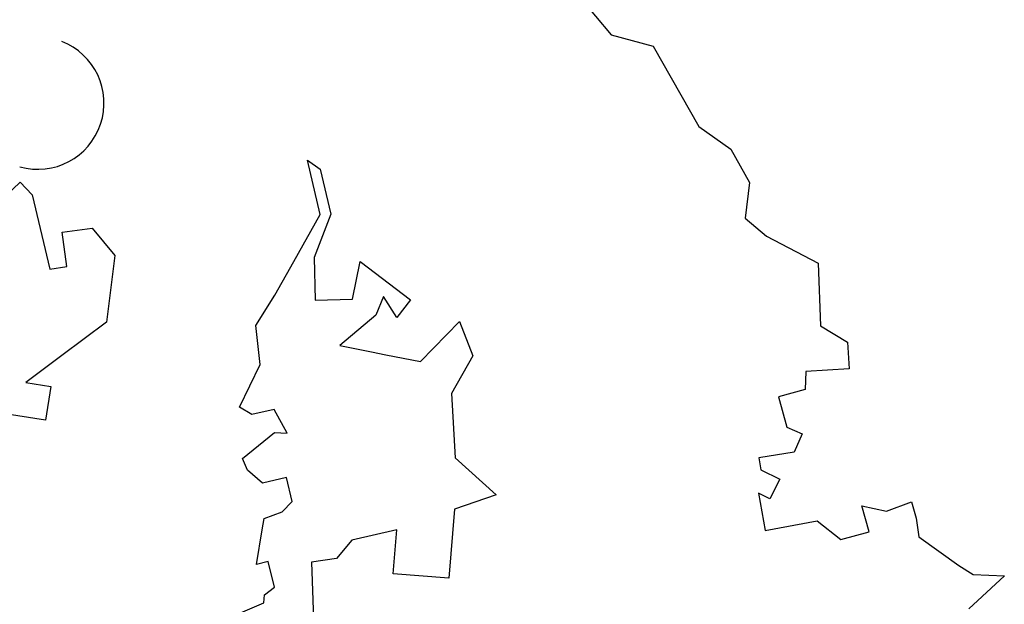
# Model space of a CAD drawing. Header units: feet. Extents: x 1377751 to 1381179, y 448542 to 452320.
# Tile 37 of 135: x 1377946.6 to 1377957.24, y 449017.21 to 449023.52. Entities that reach past the tile are written whole.
import ezdxf

# ---------------------------------------------------------------- set-up
doc = ezdxf.new("R2010")
doc.units = ezdxf.units.FT
doc.header["$MEASUREMENT"] = 0
for name, color, linetype in [('MA- HONEY LOCUST TREE', 3, 'Continuous'), ('TREE', 3, 'Continuous'), ('VG_P_Cells', 3, 'Continuous')]:
    doc.layers.add(name, color=color, linetype=linetype)

# ---------------------------------------------------------------- blocks, each defined once
blk = doc.blocks.new('HONEY LOCUST')
at = {"layer": 'MA- HONEY LOCUST TREE'}
for p, q in [((-1.543, 12.088, 17.496), (-1.485, 12.42, 17.496)), ((-1.485, 12.42, 17.496), (-1.181, 11.994, 17.496)), ((-1.661, 11.948, 17.496), (-1.543, 12.088, 17.496)), ((-2.024, 11.559, 17.496), (-1.661, 11.948, 17.496)), ((-2.408, 11.531, 17.496), (-2.226, 11.559, 17.496)), ((-2.343, 11.251, 17.496), (-2.408, 11.531, 17.496)), ((-2.226, 11.559, 17.496), (-2.024, 11.559, 17.496)), ((-2.436, 10.996, 17.496), (-2.343, 11.251, 17.496)), ((-4.425, 10.808, 17.496), (-4.211, 11.074, 17.496)), ((-4.211, 11.074, 17.496), (-3.923, 11.053, 17.496)), ((-3.923, 11.053, 17.496), (-3.957, 10.586, 17.496)), ((-2.149, 11.036, 17.496), (-2.436, 10.996, 17.496)), ((-2.106, 10.723, 17.496), (-2.149, 11.036, 17.496)), ((-5.461, 10.36, 17.496), (-5.098, 10.872, 17.496)), ((-5.098, 10.872, 17.496), (-4.425, 10.808, 17.496)), ((-2.341, 10.495, 17.496), (-2.106, 10.723, 17.496)), ((-3.957, 10.586, 17.496), (-3.764, 10.553, 17.496)), ((-3.764, 10.553, 17.496), (-3.724, 10.257, 17.496)), ((-3.388, 10.303, 17.496), (-3.294, 10.459, 17.496)), ((-3.294, 10.459, 17.496), (-3.11, 10.347, 17.496)), ((-2.311, 9.926, 17.496), (-2.341, 10.495, 17.496)), ((-5.685, 10.157, 17.496), (-5.461, 10.36, 17.496)), ((-3.11, 10.347, 17.496), (-3.098, 9.959, 17.496)), ((-6.444, 10.103, 17.496), (-6.059, 10.253, 17.496)), ((-6.059, 10.253, 17.496), (-5.685, 10.157, 17.496)), ((-3.724, 10.257, 17.496), (-3.388, 10.303, 17.496)), ((-6.731, 9.79, 17.496), (-6.444, 10.103, 17.496)), ((-2.967, 9.963, 17.496), (-2.839, 10.153, 17.496)), ((-2.839, 10.153, 17.496), (-2.644, 10.021, 17.496)), ((-2.644, 10.021, 17.496), (-2.722, 9.905, 17.496)), ((-3.098, 9.959, 17.496), (-2.967, 9.963, 17.496)), ((-2.722, 9.905, 17.496), (-2.311, 9.926, 17.496)), ((-7.657, 9.418, 17.496), (-6.731, 9.79, 17.496)), ((-7.838, 8.982, 17.496), (-7.657, 9.418, 17.496)), ((-8.326, 8.675, 17.496), (-7.838, 8.982, 17.496)), ((-4.985, 6.951, 17.496), (-4.599, 7.044, 17.496)), ((-4.599, 7.044, 17.496), (-4.225, 6.764, 17.496)), ((-3.531, 6.711, 17.496), (-3.078, 7.097, 17.496)), ((-3.078, 7.097, 17.496), (-2.984, 6.631, 17.496)), ((-4.611, 6.475, 17.496), (-4.985, 6.951, 17.496)), ((-4.225, 6.764, 17.496), (-3.531, 6.711, 17.496)), ((-2.984, 6.631, 17.496), (-2.251, 6.471, 17.496)), ((-5.768, 5.975, 17.496), (-5.288, 6.456, 17.496)), ((-5.288, 6.456, 17.496), (-5.118, 6.286, 17.496)), ((-4.734, 6.116, 17.496), (-4.611, 6.475, 17.496)), ((-2.251, 6.471, 17.496), (-2.379, 5.882, 17.496)), ((-5.118, 6.286, 17.496), (-5.362, 6.174, 17.496)), ((-5.362, 6.174, 17.496), (-5.171, 6.066, 17.496)), ((-5.171, 6.066, 17.496), (-4.898, 5.636, 17.496)), ((-4.785, 5.965, 17.496), (-4.734, 6.116, 17.496)), ((-5.377, 5.836, 17.496), (-5.768, 5.975, 17.496)), ((-4.898, 5.636, 17.496), (-4.785, 5.965, 17.496)), ((-2.379, 5.882, 17.496), (-2.843, 5.983, 17.496)), ((-2.843, 5.983, 17.496), (-2.798, 5.485, 17.496)), ((-5.42, 5.437, 17.496), (-5.377, 5.836, 17.496)), ((-6.929, 5.553, 17.496), (-6.813, 5.677, 17.496)), ((-6.813, 5.677, 17.496), (-6.316, 5.727, 17.496)), ((-6.316, 5.727, 17.496), (-5.876, 5.487, 17.496)), ((-6.328, 5.613, 17.496), (-6.929, 5.553, 17.496)), ((-5.863, 5.263, 17.496), (-6.328, 5.613, 17.496)), ((-5.876, 5.487, 17.496), (-5.42, 5.437, 17.496)), ((-2.798, 5.485, 17.496), (-2.624, 5.298, 17.496)), ((-5.529, 5.012, 17.496), (-5.863, 5.263, 17.496)), ((-2.624, 5.298, 17.496), (-2.619, 5.024, 17.496)), ((-5.231, 4.765, 17.496), (-5.529, 5.012, 17.496)), ((-2.619, 5.024, 17.496), (-2.008, 4.962, 17.496)), ((-4.034, 4.948, 17.496), (-4.307, 4.843, 17.496)), ((-4.059, 4.812, 17.496), (-4.034, 4.948, 17.496)), ((-3.297, 4.903, 17.496), (-3.56, 4.878, 17.496)), ((-3.201, 4.783, 17.496), (-3.297, 4.903, 17.496)), ((-4.307, 4.843, 17.496), (-4.287, 4.596, 17.496)), ((-3.827, 4.434, 17.496), (-4.059, 4.812, 17.496)), ((-3.56, 4.878, 17.496), (-3.534, 4.613, 17.496)), ((-4.809, 4.756, 17.496), (-5.231, 4.765, 17.496)), ((-4.383, 4.474, 17.496), (-4.809, 4.756, 17.496)), ((-3.156, 4.579, 17.496), (-3.201, 4.783, 17.496)), ((-4.287, 4.596, 17.496), (-4.383, 4.474, 17.496)), ((-3.534, 4.613, 17.496), (-3.696, 4.469, 17.496)), ((-3.034, 4.542, 17.496), (-3.156, 4.579, 17.496)), ((-2.406, 4.592, 17.496), (-2.687, 4.562, 17.496)), ((-2.336, 4.472, 17.496), (-2.406, 4.592, 17.496)), ((-3.696, 4.469, 17.496), (-3.827, 4.434, 17.496)), ((-2.673, 4.433, 17.496), (-3.034, 4.542, 17.496)), ((-2.687, 4.562, 17.496), (-2.673, 4.433, 17.496)), ((-2.251, 4.455, 17.496), (-2.336, 4.472, 17.496)), ((-2.156, 4.113, 17.496), (-2.251, 4.455, 17.496)), ((-6.509, 3.152, 17.496), (-6.182, 3.355, 17.496)), ((-6.182, 3.355, 17.496), (-5.482, 3.173, 17.496)), ((-6.507, 2.826, 17.496), (-6.509, 3.152, 17.496)), ((-5.482, 3.173, 17.496), (-5.188, 2.646, 17.496)), ((-6.132, 2.828, 17.496), (-6.507, 2.826, 17.496)), ((-6.13, 2.64, 17.496), (-6.132, 2.828, 17.496)), ((-7.103, 2.446, 17.496), (-6.95, 2.557, 17.496)), ((-6.95, 2.557, 17.496), (-6.13, 2.64, 17.496)), ((-5.188, 2.646, 17.496), (-4.951, 2.222, 17.496)), ((-6.844, 2.089, 17.496), (-7.103, 2.446, 17.496)), ((-4.951, 2.222, 17.496), (-4.873, 2.483, 17.496)), ((-4.873, 2.483, 17.496), (-4.518, 2.377, 17.496)), ((-4.518, 2.377, 17.496), (-4.659, 1.91, 17.496))]:
    blk.add_line(p, q, dxfattribs=at)
blk = doc.blocks.new('TREE - DECIDUOUS')
at = {"color": 0, "linetype": 'ByBlock'}
blk.add_arc((-0.003675, -0.008728), 0.002979, 149.7766, 324.2421, dxfattribs=at)
blk = doc.blocks.new('Bayberry')
at = {"layer": 'VG_P_Cells'}
for p, xscale, yscale, zscale in [((-0.003, -0.001, 839.961), 240, 240, 240), ((0.038, 0.013, 694.919), 138.9901895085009, 138.9901895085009, 138.9901895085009)]:
    blk.add_blockref('TREE - DECIDUOUS', p, dxfattribs=dict(at, xscale=xscale, yscale=yscale, zscale=zscale))
blk = doc.blocks.new('*U963')
at = {"layer": 'TREE', "rotation": 276.8144840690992}
blk.add_blockref('Bayberry', (0.029, 0.08, -767.44), dxfattribs=at)
blk = doc.blocks.new('*U964')
at = {"layer": 'VG_P_Cells', "color": 0, "linetype": 'ByBlock', "lineweight": -2, "transparency": 16777216}
for p in [(0, 7), (0, 0)]:
    blk.add_blockref('*U963', p, dxfattribs=at)

msp = doc.modelspace()

# ---------------------------------------------------------------- block references
at = {"layer": 'VG_P_Cells'}
for name, p, rotation in [('*U964', (1377943.626, 449029.971, 767.44), 187.7149908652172), ('HONEY LOCUST', (1377945.121, 449014.402, -8.748), 277.5930949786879)]:
    msp.add_blockref(name, p, dxfattribs=dict(at, rotation=rotation))

doc.saveas('drawing.dxf')
